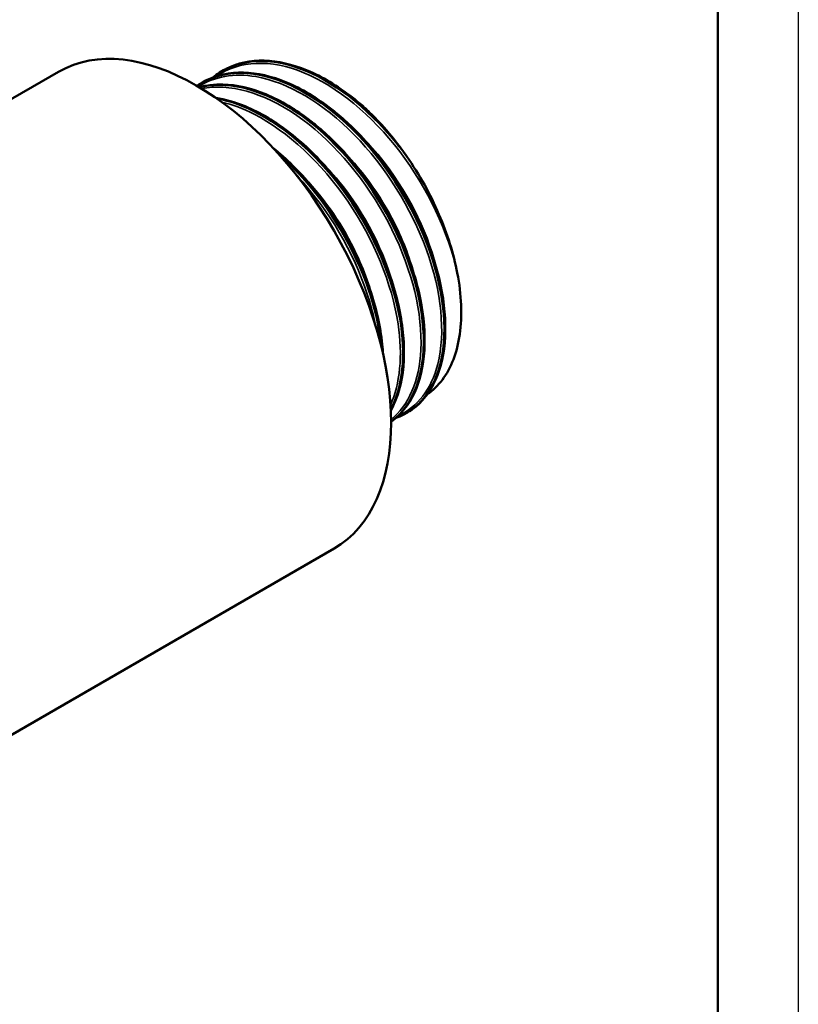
# Model space of a CAD drawing. Header units: millimetres. Extents: x -134 to 755, y -69 to 356.
# Tile 11 of 20: x 162 to 210, y 110 to 171. Entities that reach past the tile are written whole.
import ezdxf

# ---------------------------------------------------------------- set-up
doc = ezdxf.new("R2010")
doc.units = ezdxf.units.MM
for name, color, linetype, lineweight in [('Видимые тонкие (ГОСТ)', 7, 'Continuous', 35), ('Видимый контур (ГОСТ)', 7, 'Continuous', 50), ('Кромка (ГОСТ)', 7, 'Continuous', 50)]:
    doc.layers.add(name, color=color, linetype=linetype, lineweight=lineweight)

# ---------------------------------------------------------------- blocks, each defined once
blk = doc.blocks.new('Рамки ГОСТ_ граница 297x210')
at = {"layer": 'Кромка (ГОСТ)', "lineweight": 25}
blk.add_line((210, 297), (210, 0), dxfattribs=at)
at = {"layer": 'Кромка (ГОСТ)'}
blk.add_line((205, 5), (205, 292), dxfattribs=at)

msp = doc.modelspace()

# ---------------------------------------------------------------- linework, layer by layer
at = {"layer": 'Видимые тонкие (ГОСТ)'}
for points, knots in [([(188.8263, 155.7552), (188.2722, 158.2967), (186.979, 161.0358), (185.2473, 163.304), (183.5162, 165.5714), (181.3616, 167.3481), (179.2919, 168.1983), (177.2371, 169.0423), (175.2834, 168.9657), (173.8838, 167.9814)], [8.1045097, 8.1045097, 8.1045097, 8.1045097, 8.826182, 8.826182, 8.826182, 9.547605, 9.547605, 9.547605, 10.2638012, 10.2638012, 10.2638012, 10.2638012]), ([(185.1611, 146.8918), (186.3505, 147.4175), (187.2219, 148.5419), (187.6142, 150.1006), (188.0992, 152.0272), (187.8475, 154.6002), (186.9078, 157.1943), (185.9685, 159.7877), (184.3494, 162.3793), (182.4277, 164.3396), (180.5067, 166.2994), (178.2996, 167.611), (176.3247, 167.9526), (174.9712, 168.1868), (173.7347, 167.9638), (172.7448, 167.3305)], [13.2888388, 13.2888388, 13.2888388, 13.2888388, 13.8711808, 13.8711808, 13.8711808, 14.5909949, 14.5909949, 14.5909949, 15.3105985, 15.3105985, 15.3105985, 16.0299964, 16.0299964, 16.0299964, 16.5230134, 16.5230134, 16.5230134, 16.5230134]), ([(184.7086, 146.6483), (185.8024, 147.5238), (186.4687, 149.0612), (186.5636, 150.9877), (186.6727, 153.2012), (186.026, 155.9091), (184.7667, 158.4566), (183.5077, 161.0034), (181.6469, 163.3676), (179.6176, 164.9769), (177.5887, 166.5858), (175.4087, 167.4259), (173.5869, 167.2897), (173.3738, 167.2738), (173.1659, 167.2445), (172.9635, 167.2023)], [19.7173363, 19.7173363, 19.7173363, 19.7173363, 20.3423278, 20.3423278, 20.3423278, 21.0604177, 21.0604177, 21.0604177, 21.7783396, 21.7783396, 21.7783396, 22.4960981, 22.4960981, 22.4960981, 22.5800575, 22.5800575, 22.5800575, 22.5800575]), ([(184.6729, 147.5521), (185.2676, 148.8667), (185.443, 150.6324), (185.1479, 152.5885), (184.7734, 155.0714), (183.6436, 157.8388), (182.0201, 160.2143), (180.3977, 162.5882), (178.2961, 164.5495), (176.2112, 165.6176), (175.5298, 165.9667), (174.8521, 166.2194), (174.195, 166.3739)], [26.2948373, 26.2948373, 26.2948373, 26.2948373, 26.8638452, 26.8638452, 26.8638452, 27.5861047, 27.5861047, 27.5861047, 28.307848, 28.307848, 28.307848, 28.5437237, 28.5437237, 28.5437237, 28.5437237]), ([(187.5052, 156.1463), (186.9187, 158.4734), (185.6658, 160.9431), (184.0384, 162.9439), (183.621, 163.4571), (183.1799, 163.9382), (182.7231, 164.3808)], [8.14773325, 8.14773325, 8.14773325, 8.14773325, 8.87427286, 8.87427286, 8.87427286, 9.06063115, 9.06063115, 9.06063115, 9.06063115]), ([(186.2157, 155.4052), (185.9327, 156.5315), (185.5022, 157.6913), (184.9392, 158.8154), (184.0409, 160.6092), (182.8113, 162.2987), (181.4392, 163.6396)], [14.43081347, 14.43081347, 14.43081347, 14.43081347, 14.78249163, 14.78249163, 14.78249163, 15.34367703, 15.34367703, 15.34367703, 15.34367703]), ([(184.9346, 154.6716), (184.3437, 157.0042), (183.0866, 159.4798), (181.4529, 161.4821), (181.038, 161.9906), (180.5999, 162.4673), (180.1464, 162.9061)], [20.71495316, 20.71495316, 20.71495316, 20.71495316, 21.4431916, 21.4431916, 21.4431916, 21.62813575, 21.62813575, 21.62813575, 21.62813575]), ([(183.645, 153.9314), (183.3399, 155.1402), (182.8652, 156.3874), (182.2409, 157.5872), (181.3544, 159.2908), (180.1722, 160.8866), (178.8612, 162.1653)], [26.99813846, 26.99813846, 26.99813846, 26.99813846, 27.37548238, 27.37548238, 27.37548238, 27.91132106, 27.91132106, 27.91132106, 27.91132106]), ([(183.7619, 152.4272), (183.6658, 152.9314), (183.5409, 153.445), (183.3872, 153.9631), (182.6231, 156.538), (181.1531, 159.2024), (179.3174, 161.3115), (179.1402, 161.515), (178.9598, 161.7132), (178.7766, 161.9057)], [33.20269264, 33.20269264, 33.20269264, 33.20269264, 33.34723434, 33.34723434, 33.34723434, 34.06554603, 34.06554603, 34.06554603, 34.13486051, 34.13486051, 34.13486051, 34.13486051])]:
    msp.add_open_spline(points, degree=3, knots=knots, dxfattribs=at)
at = {"layer": 'Видимый контур (ГОСТ)'}
for p, q in [((121.6428, 143.7596), (164.0692, 168.2545)), ((174.2628, 168.3258), (174.2748, 168.3327)), ((172.9786, 167.5844), (172.9906, 167.5913)), ((185.6857, 147.0579), (185.6977, 147.0648)), ((146.8762, 118.8373), (181.1692, 138.6364))]:
    msp.add_line(p, q, dxfattribs=at)
for centre, major_axis, start_param, end_param in [((172.6192, 153.4454), (-8.55, 14.809), 3.1415927, 6.2831853), ((180.5867, 158.0455), (-6.0325, 10.4486), 4.8572844, 4.9160315)]:
    msp.add_ellipse(centre, major_axis=major_axis, ratio=0.5773503, start_param=start_param, end_param=end_param, dxfattribs=at)
for points, knots in [([(174.0633, 168.2022), (175.372, 169.0497), (177.1245, 169.1555), (178.9888, 168.4882), (181.0461, 167.7518), (183.2225, 166.0805), (185.0107, 163.8792), (185.2421, 163.5942), (185.4672, 163.3009), (185.685, 163.0005)], [-10.2427371, -10.2427371, -10.2427371, -10.2427371, -9.5934965, -9.5934965, -9.5934965, -8.877013, -8.877013, -8.877013, -8.7842752, -8.7842752, -8.7842752, -8.7842752]), ([(185.2746, 163.5695), (183.5143, 165.8287), (181.3395, 167.5807), (179.2619, 168.3971), (177.3957, 169.1304), (175.6223, 169.1029), (174.2752, 168.3317)], [2.559837, 2.559837, 2.559837, 2.559837, 3.2800724, 3.2800724, 3.2800724, 3.9269908, 3.9269908, 3.9269908, 3.9269908]), ([(174.481, 168.4444), (175.1768, 168.7971), (175.9826, 168.9678), (177.6777, 168.9257), (178.587, 168.7172), (180.4276, 167.9547), (181.3821, 167.385), (182.5074, 166.5073), (182.7192, 166.3329), (182.9285, 166.151)], [0, 0, 0, 0, 0.38195, 0.38195, 0.7598902, 0.7598902, 1.1445751, 1.1445751, 1.2345279, 1.2345279, 1.2345279, 1.2345279]), ([(172.7826, 167.4549), (173.6322, 168.0066), (174.6628, 168.2582), (175.7978, 168.1705), (177.7284, 168.0214), (179.9448, 166.8924), (181.9293, 165.0598), (183.9119, 163.229), (185.6463, 160.7121), (186.7309, 158.1158), (187.8444, 155.4501), (188.2617, 152.7253), (187.8908, 150.6307), (187.5817, 148.885), (186.7286, 147.5901), (185.5043, 146.9621)], [-16.5259225, -16.5259225, -16.5259225, -16.5259225, -16.1042264, -16.1042264, -16.1042264, -15.3869213, -15.3869213, -15.3869213, -14.6703193, -14.6703193, -14.6703193, -13.9345638, -13.9345638, -13.9345638, -13.3213415, -13.3213415, -13.3213415, -13.3213415]), ([(185.6949, 147.069), (186.7169, 147.6659), (187.4609, 148.7445), (187.8072, 150.1792), (188.2787, 152.1323), (188.0089, 154.7283), (187.0508, 157.3382), (186.0929, 159.9473), (184.4549, 162.5476), (182.5174, 164.5094), (180.5806, 166.4706), (178.3607, 167.7765), (176.3776, 168.1078), (175.1115, 168.3193), (173.9486, 168.1322), (172.9939, 167.5851)], [7.0685835, 7.0685835, 7.0685835, 7.0685835, 7.5964652, 7.5964652, 7.5964652, 8.3150725, 8.3150725, 8.3150725, 9.0334664, 9.0334664, 9.0334664, 9.7516516, 9.7516516, 9.7516516, 10.2101761, 10.2101761, 10.2101761, 10.2101761]), ([(173.1969, 167.703), (173.8926, 168.0556), (174.6984, 168.2264), (176.3935, 168.1843), (177.3028, 167.9757), (179.1434, 167.2133), (180.0979, 166.6435), (181.1224, 165.8445), (181.2344, 165.7546), (181.6807, 165.3858), (182.0111, 165.0891), (183.2196, 163.9147), (184.0617, 162.9083), (185.5187, 160.7793), (186.1554, 159.6325), (187.1646, 157.3291), (187.5496, 156.1439), (188.0253, 153.8824), (188.1215, 152.7782), (188.0161, 150.7857), (187.8126, 149.8727), (187.1304, 148.3544), (186.6425, 147.7292), (185.9885, 147.2502), (185.9308, 147.2103), (185.8722, 147.1721)], [0, 0, 0, 0, 0.38195, 0.38195, 0.7598902, 0.7598902, 1.1445751, 1.1445751, 1.1920016, 1.1920016, 1.3345014, 1.3345014, 1.7256039, 1.7256039, 2.1101012, 2.1101012, 2.4945933, 2.4945933, 2.8795169, 2.8795169, 3.2653415, 3.2653415, 3.6505511, 3.6505511, 3.6870613, 3.6870613, 3.6870613, 3.6870613]), ([(172.8109, 167.295), (172.879, 167.3124), (172.9478, 167.3284), (173.0172, 167.3428), (174.7596, 167.7038), (176.918, 167.0895), (178.9892, 165.6532), (181.0594, 164.2176), (183.0251, 161.9734), (184.4295, 159.4622), (185.8332, 156.9521), (186.6644, 154.1971), (186.7368, 151.86), (186.8104, 149.4845), (186.0988, 147.5627), (184.789, 146.5734), (184.7631, 146.5538), (184.737, 146.5346), (184.7106, 146.5158)], [-22.610167, -22.610167, -22.610167, -22.610167, -22.5815862, -22.5815862, -22.5815862, -21.864703, -21.864703, -21.864703, -21.1481587, -21.1481587, -21.1481587, -20.4319347, -20.4319347, -20.4319347, -19.7039559, -19.7039559, -19.7039559, -19.689563, -19.689563, -19.689563, -19.689563]), ([(172.8044, 167.2989), (173.2662, 167.4208), (173.758, 167.4765), (175.1093, 167.4428), (176.0187, 167.2343), (177.8592, 166.4719), (178.8138, 165.9021), (179.8441, 165.0986), (179.9619, 165.0038), (180.4313, 164.6148), (180.7786, 164.3007), (181.9999, 163.101), (182.8378, 162.0894), (184.2849, 159.9529), (184.9159, 158.8037), (185.9125, 156.4985), (186.2906, 155.3138), (186.7518, 153.0565), (186.8404, 151.9558), (186.7201, 149.9729), (186.509, 149.0661), (185.8123, 147.5612), (185.3157, 146.9436), (184.7106, 146.5141)], [0.1541074, 0.1541074, 0.1541074, 0.1541074, 0.38195, 0.38195, 0.7598902, 0.7598902, 1.1445751, 1.1445751, 1.1944752, 1.1944752, 1.3444323, 1.3444323, 1.7354209, 1.7354209, 2.1199082, 2.1199082, 2.5044032, 2.5044032, 2.8893461, 2.8893461, 3.2751909, 3.2751909, 3.6609183, 3.6609183, 3.6609183, 3.6609183]), ([(184.7101, 146.5148), (185.9037, 147.3686), (186.6358, 148.9633), (186.7406, 150.9869), (186.8557, 153.2104), (186.2122, 155.9324), (184.9519, 158.4968), (183.692, 161.0606), (181.826, 163.4447), (179.7872, 165.0739), (177.7489, 166.7026), (175.555, 167.5626), (173.7168, 167.4421), (173.4023, 167.4215), (173.0987, 167.3722), (172.8076, 167.2956)], [13.4041943, 13.4041943, 13.4041943, 13.4041943, 14.0566468, 14.0566468, 14.0566468, 14.7735038, 14.7735038, 14.7735038, 15.4901898, 15.4901898, 15.4901898, 16.2067093, 16.2067093, 16.2067093, 16.3292938, 16.3292938, 16.3292938, 16.3292938]), ([(173.823, 166.6431), (174.4166, 166.548), (175.031, 166.3701), (176.5751, 165.7305), (177.5296, 165.1607), (179.3564, 163.736), (180.2512, 162.8623), (181.868, 160.929), (182.6105, 159.8457), (183.8556, 157.609), (184.374, 156.4278), (185.128, 154.1158), (185.3729, 152.9561), (185.5633, 150.8008), (185.5108, 149.7785), (185.1765, 148.2709), (184.9673, 147.706), (184.6937, 147.2144)], [0.5047945, 0.5047945, 0.5047945, 0.5047945, 0.7598902, 0.7598902, 1.1445751, 1.1445751, 1.5303969, 1.5303969, 1.9154258, 1.9154258, 2.2999374, 2.2999374, 2.6845589, 2.6845589, 3.069914, 3.069914, 3.3372363, 3.3372363, 3.3372363, 3.3372363]), ([(184.6906, 147.24), (185.3816, 148.533), (185.6275, 150.3332), (185.3639, 152.3554), (185.041, 154.8325), (183.9559, 157.6205), (182.3588, 160.0399), (180.7628, 162.4575), (178.669, 164.4855), (176.5702, 165.6283), (175.652, 166.1282), (174.7363, 166.4568), (173.8642, 166.6085)], [19.9653592, 19.9653592, 19.9653592, 19.9653592, 20.5542157, 20.5542157, 20.5542157, 21.2755301, 21.2755301, 21.2755301, 21.9963143, 21.9963143, 21.9963143, 22.3116302, 22.3116302, 22.3116302, 22.3116302]), ([(173.8816, 166.5972), (174.6017, 166.4697), (175.3512, 166.2213), (176.1076, 165.8536), (178.2016, 164.8355), (180.3303, 162.9115), (181.9931, 160.5515), (183.6547, 158.1931), (184.8371, 155.4202), (185.2677, 152.9061), (185.6502, 150.6731), (185.437, 148.6618), (184.6911, 147.2531)], [-28.591273, -28.591273, -28.591273, -28.591273, -28.3311085, -28.3311085, -28.3311085, -27.6108348, -27.6108348, -27.6108348, -26.891052, -26.891052, -26.891052, -26.2517563, -26.2517563, -26.2517563, -26.2517563]), ([(185.2746, 163.5695), (184.326, 164.8371), (183.5031, 165.6243), (183.0615, 166.0336), (182.9814, 166.1051), (182.9286, 166.151)], [-0.08370837, -0.08370837, -0.08370837, -0.08370837, -0.027754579, -0.027754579, -0.011757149, -0.011757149, -0.011757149, -0.011757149]), ([(177.3805, 163.5305), (178.2174, 162.8517), (179.0329, 162.0421), (180.5838, 160.1876), (181.3263, 159.1043), (182.5714, 156.8675), (183.0898, 155.6864), (183.8438, 153.3743), (184.0887, 152.2147), (184.1965, 150.995), (184.2065, 150.8529), (184.214, 150.712)], [1.1759953, 1.1759953, 1.1759953, 1.1759953, 1.5303969, 1.5303969, 1.9154258, 1.9154258, 2.2999374, 2.2999374, 2.6845589, 2.6845589, 2.7356686, 2.7356686, 2.7356686, 2.7356686]), ([(184.1391, 151.0192), (184.0702, 151.8573), (183.9141, 152.738), (183.6702, 153.6366), (182.9699, 156.2164), (181.5511, 158.9206), (179.7409, 161.0969), (179.0893, 161.8803), (178.3889, 162.5928), (177.6636, 163.216)], [26.7787554, 26.7787554, 26.7787554, 26.7787554, 27.0285959, 27.0285959, 27.0285959, 27.7458366, 27.7458366, 27.7458366, 28.0040141, 28.0040141, 28.0040141, 28.0040141]), ([(177.7352, 163.1392), (178.174, 162.7575), (178.6032, 162.3426), (179.0175, 161.8981), (180.9122, 159.8655), (182.4777, 157.2327), (183.3528, 154.6337), (183.7602, 153.4238), (184.0164, 152.2261), (184.1183, 151.1024)], [-34.2773423, -34.2773423, -34.2773423, -34.2773423, -34.1207134, -34.1207134, -34.1207134, -33.4043556, -33.4043556, -33.4043556, -33.0708672, -33.0708672, -33.0708672, -33.0708672]), ([(188.8263, 155.7552), (188.5985, 156.9436), (188.2125, 158.1785), (187.1484, 160.651), (186.4695, 161.8721), (185.685, 163.0005)], [-0.8193964, -0.8193964, -0.8193964, -0.8193964, -0.41514899, -0.41514899, 0, 0, 0, 0]), ([(186.9617, 148.2247), (187.312, 148.4647), (187.6251, 148.7657), (188.4511, 149.8584), (188.8189, 150.8194), (189.1411, 153.0924), (189.0889, 154.3851), (188.8263, 155.7552)], [-1.1530863, -1.1530863, -1.1530863, -1.1530863, -0.9275856, -0.9275856, -0.4657523, -0.4657523, 0, 0, 0, 0])]:
    msp.add_open_spline(points, degree=3, knots=knots, dxfattribs=at)
for points in [[(173.657, 167.9039), (173.7873, 168.0117), (173.9227, 168.1116), (174.0629, 168.2031)], [(172.662, 167.3827), (172.7005, 167.4097), (172.7395, 167.436), (172.7788, 167.4616)], [(185.5056, 146.9604), (185.3477, 146.8804), (185.1834, 146.811), (185.0135, 146.7526)]]:
    msp.add_open_spline(points, degree=3, dxfattribs=at)

# ---------------------------------------------------------------- block references
msp.add_blockref('Рамки ГОСТ_ граница 297x210', (0, 0))

doc.saveas('drawing.dxf')
